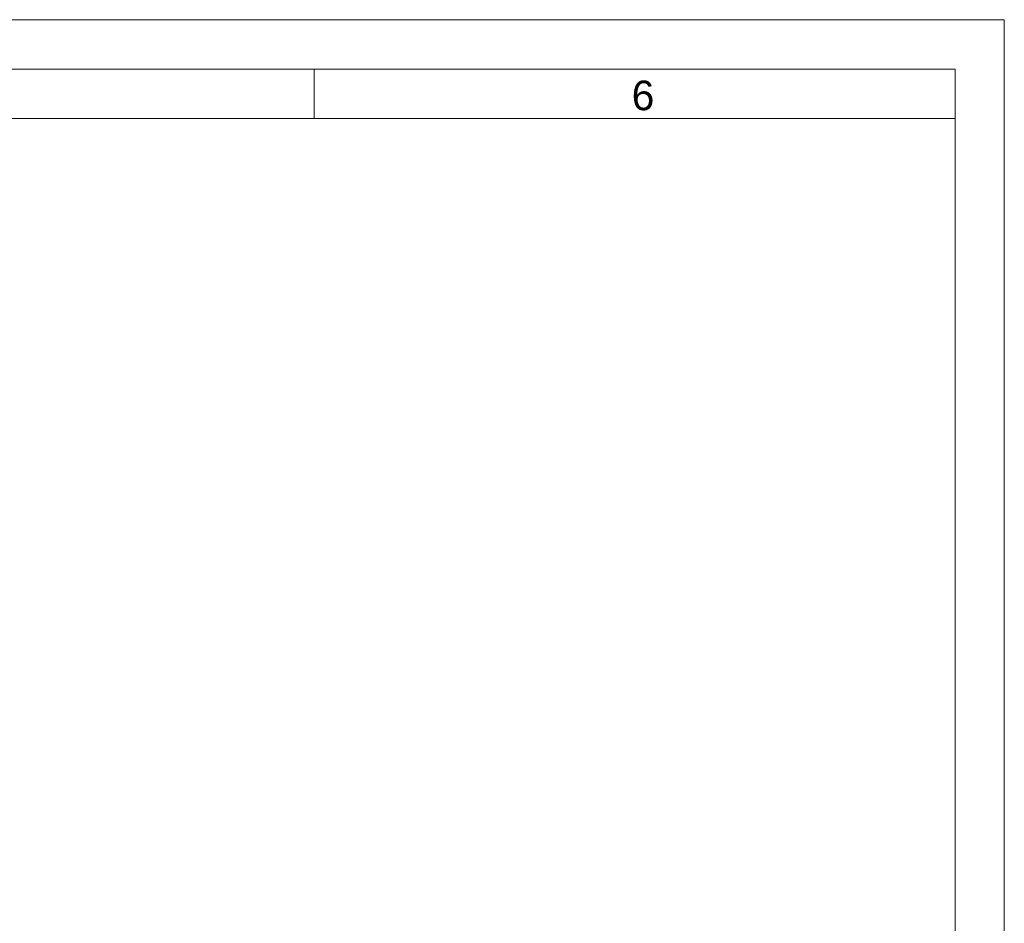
# Model space of a CAD drawing. Header units: millimetres. Extents: x 0 to 840, y 0 to 594.
# Tile 77 of 77: x 640 to 840, y 411 to 594. Entities that reach past the tile are written whole.
import ezdxf

# ---------------------------------------------------------------- set-up
doc = ezdxf.new("R2010")
doc.units = ezdxf.units.MM
doc.header["$LTSCALE"] = 2
doc.linetypes.add('SLD-Sólida', pattern=[0])
doc.styles.add('SLDTEXTSTYLE0', font='SWROMNS.TTF', dxfattribs={"width": 1.030928})

msp = doc.modelspace()

# ---------------------------------------------------------------- linework, layer by layer
at = {"color": 7, "linetype": 'SLD-Sólida', "lineweight": 18}
for p, q in [((840, 594), (0, 594)), ((840, 0), (840, 594)), ((830, 584), (50, 584)), ((700, 584), (700, 574)), ((830, 574), (830, 584)), ((830, 574), (50, 574)), ((830, 10), (830, 574))]:
    msp.add_line(p, q, dxfattribs=at)

# ---------------------------------------------------------------- texts
at = {"color": 7, "linetype": 'Continuous', "lineweight": 0, "insert": (766.71, 581.65), "char_height": 6, "attachment_point": 2, "style": 'SLDTEXTSTYLE0'}
msp.add_mtext('6', dxfattribs=at)

doc.saveas('drawing.dxf')
